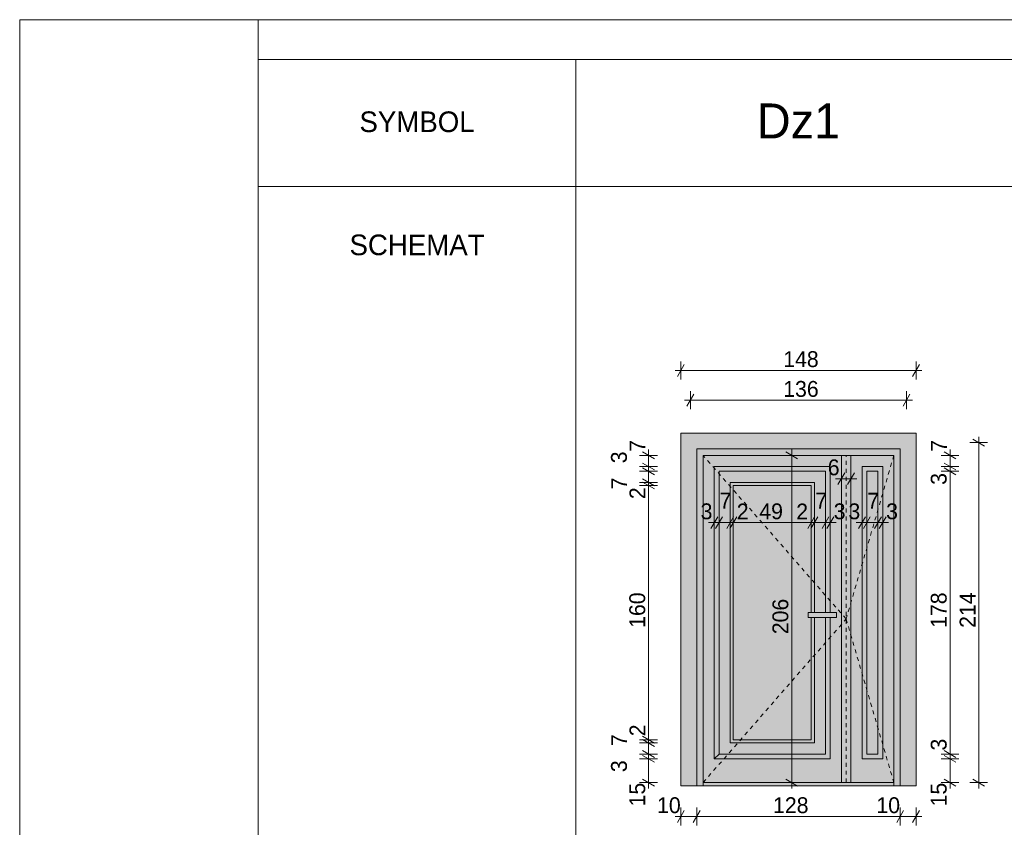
# Model space of a CAD drawing. Extents: x -11111 to 47339, y 5521 to 20371.
# Tile 5 of 9: x 12889 to 19084, y 15287 to 20371. Entities that reach past the tile are written whole.
import ezdxf

# ---------------------------------------------------------------- set-up
doc = ezdxf.new("R2010")
doc.units = 0
doc.header["$MEASUREMENT"] = 0
doc.linetypes.add('Hidden Line', pattern=[50, 25, -25])
for name, color, linetype, lineweight in [('Arch opisy okien_Nr_Pióra__1', 7, 'Continuous', 25), ('Arch opisy_Nr_Pióra__21', 7, 'Continuous', 13), ('ARCH TABELA_Nr_Pióra__21', 7, 'Continuous', 13), ('Arch wymiary_Nr_Pióra__19', 255, 'Continuous', 0), ('Arch wymiary_Nr_Pióra__5', 7, 'Continuous', 13), ('arch wypelnienia_Nr_Pióra__21', 7, 'Continuous', 13), ('arch wypelnienia_Nr_Pióra__32', 34, 'Continuous', 15), ('INWENT. DRZWI_Nr_Pióra__21', 7, 'Continuous', 13), ('INWENT. DRZWI_Nr_Pióra__5', 7, 'Continuous', 13), ('INWENT.ŚCIANY_Nr_Pióra__5', 7, 'Continuous', 13)]:
    doc.layers.add(name, color=color, linetype=linetype, lineweight=lineweight)
doc.layers.add('Arch wymiary', color=7, linetype='Continuous')
doc.styles.add('GENERATED_STYLE_1', font='txt')
doc.styles.add('GENERATED_STYLE_2', font='txt')
doc.styles.add('GENERATED_STYLE_3', font='txt')
doc.dimstyles.new('GENERATED_STYLE__1', dxfattribs={"dimtxt": 100, "dimasz": 57, "dimexe": 0.18, "dimexo": 0, "dimgap": 0.09, "dimtad": 1, "dimtih": 1, "dimtoh": 1, "dimdec": 0, "dimlfac": 0.1, "dimzin": 0, "dimdsep": 46, "dimtxsty": 'GENERATED_STYLE_1', "dimblk": 'ARROWHEAD_2', "dimblk1": 'ARROWHEAD_2', "dimblk2": 'ARROWHEAD_2', "dimcen": 0.09, "dimclrd": 7, "dimclre": 7, "dimclrt": 7, "dimadec": 0, "dimazin": 0, "dimtfac": 1, "dimtdec": 4, "dimtmove": 0, "dimatfit": 3, "dimfxl": 0, "dimtolj": 1, "dimtzin": 0, "dimarcsym": 0})
doc.dimstyles.new('GENERATED_STYLE__2', dxfattribs={"dimtxt": 100, "dimasz": 57, "dimexe": 0.18, "dimexo": 0, "dimgap": 0.09, "dimtad": 1, "dimdec": 0, "dimlfac": 0.1, "dimzin": 0, "dimdsep": 46, "dimtxsty": 'GENERATED_STYLE_1', "dimblk": 'ARROWHEAD_2', "dimblk1": 'ARROWHEAD_2', "dimblk2": 'ARROWHEAD_2', "dimcen": 0.09, "dimclrd": 7, "dimclre": 7, "dimclrt": 7, "dimadec": 0, "dimazin": 0, "dimtfac": 1, "dimtdec": 4, "dimtmove": 0, "dimatfit": 3, "dimfxl": 0, "dimtolj": 1, "dimtzin": 0, "dimarcsym": 0})
doc.dimstyles.new('GENERATED_STYLE__4', dxfattribs={"dimtxt": 100, "dimasz": 57, "dimexe": 0.18, "dimexo": 0, "dimgap": 0.09, "dimtad": 1, "dimtih": 1, "dimtoh": 1, "dimdec": 0, "dimlfac": 0.1, "dimzin": 0, "dimdsep": 46, "dimtxsty": 'GENERATED_STYLE_1', "dimblk": 'ARROWHEAD_2', "dimblk1": 'ARROWHEAD_2', "dimblk2": 'ARROWHEAD_2', "dimcen": 0.09, "dimclrd": 255, "dimclre": 255, "dimclrt": 255, "dimadec": 0, "dimazin": 0, "dimtfac": 1, "dimtdec": 4, "dimtmove": 0, "dimatfit": 3, "dimfxl": 0, "dimtolj": 1, "dimtzin": 0, "dimarcsym": 0})
doc.dimstyles.new('GENERATED_STYLE__5', dxfattribs={"dimtxt": 100, "dimasz": 57, "dimexe": 0.18, "dimexo": 0, "dimgap": 0.09, "dimtad": 1, "dimtih": 1, "dimtoh": 1, "dimdec": 0, "dimlfac": 0.1, "dimzin": 0, "dimdsep": 46, "dimtxsty": 'GENERATED_STYLE_1', "dimblk": 'ARROWHEAD_2', "dimblk1": 'ARROWHEAD_2', "dimblk2": 'ARROWHEAD_2', "dimcen": 0.09, "dimclrd": 255, "dimclre": 255, "dimclrt": 255, "dimadec": 0, "dimazin": 0, "dimtfac": 1, "dimtdec": 4, "dimtmove": 2, "dimatfit": 3, "dimfxl": 0, "dimtolj": 1, "dimtzin": 0, "dimarcsym": 0})
doc.dimstyles.new('GENERATED_STYLE__6', dxfattribs={"dimtxt": 100, "dimasz": 57, "dimexe": 0.18, "dimexo": 0, "dimgap": 0.09, "dimtad": 1, "dimdec": 0, "dimlfac": 0.1, "dimzin": 0, "dimdsep": 46, "dimtxsty": 'GENERATED_STYLE_1', "dimblk": 'ARROWHEAD_2', "dimblk1": 'ARROWHEAD_2', "dimblk2": 'ARROWHEAD_2', "dimcen": 0.09, "dimclrd": 255, "dimclre": 255, "dimclrt": 255, "dimadec": 0, "dimazin": 0, "dimtfac": 1, "dimtdec": 4, "dimtmove": 0, "dimatfit": 3, "dimfxl": 0, "dimtolj": 1, "dimtzin": 0, "dimarcsym": 0})

# ---------------------------------------------------------------- blocks, each defined once
blk = doc.blocks.new('*D110')
at = {"layer": 'Arch wymiary_Nr_Pióra__5', "linetype": 'Continuous'}
for p, q in [((16808.5, 15740), (16883.5, 15696.7)), ((16902.2, 15718.4), (16789.7, 15718.4)), ((16846, 15568.4), (16846, 15718.4)), ((16902.2, 15568.4), (16789.7, 15568.4)), ((16808.5, 15590), (16883.5, 15546.7)), ((16846, 15531.7), (16846, 15568.4))]:
    blk.add_line(p, q, dxfattribs=at)
at = {"layer": 'Arch wymiary_Nr_Pióra__5', "char_height": 100, "attachment_point": 7, "rotation": 90, "style": 'GENERATED_STYLE_1'}
for s, insert in [('{7}', (16826, 17650.1)), ('{3}', (16711, 17578.4)), ('{7}', (16711, 17414.4)), ('{2}', (16826, 17352.7)), ('{160}', (16826, 16542.4)), ('{2}', (16826, 15860.1)), ('{7}', (16711, 15798.4)), ('{3}', (16711, 15634.4)), ('{15}', (16826, 15418.7))]:
    blk.add_mtext(s, dxfattribs=dict(at, insert=insert))
blk = doc.blocks.new('ARROWHEAD_2')
at = {"color": 0, "linetype": 'Continuous', "lineweight": 0}
for p, q in [((0, 0), (-1, 0)), ((-0.38, -0.66), (0.38, 0.66))]:
    blk.add_line(p, q, dxfattribs=at)
blk = doc.blocks.new('*D111')
at = {"layer": 'Arch wymiary_Nr_Pióra__5', "linetype": 'Continuous'}
for p, q in [((16902.2, 15748.4), (16789.7, 15748.4)), ((16808.5, 15770), (16883.5, 15726.7)), ((16808.5, 15740), (16883.5, 15696.7)), ((16846, 15718.4), (16846, 15748.4)), ((16902.2, 15718.4), (16789.7, 15718.4))]:
    blk.add_line(p, q, dxfattribs=at)
at = {"layer": 'Arch wymiary_Nr_Pióra__5', "char_height": 100, "attachment_point": 7, "rotation": 90, "style": 'GENERATED_STYLE_1'}
for s, insert in [('{7}', (16826, 17650.1)), ('{3}', (16711, 17578.4)), ('{7}', (16711, 17414.4)), ('{2}', (16826, 17352.7)), ('{160}', (16826, 16542.4)), ('{2}', (16826, 15860.1)), ('{7}', (16711, 15798.4)), ('{3}', (16711, 15634.4)), ('{15}', (16826, 15418.7))]:
    blk.add_mtext(s, dxfattribs=dict(at, insert=insert))
blk = doc.blocks.new('*D112')
at = {"layer": 'Arch wymiary_Nr_Pióra__5', "linetype": 'Continuous'}
for p, q in [((16808.5, 15860), (16883.5, 15816.7)), ((16902.2, 15818.4), (16789.7, 15818.4)), ((16883.5, 15796.7), (16808.5, 15840)), ((16846, 15748.4), (16846, 15818.4)), ((16902.2, 15748.4), (16789.7, 15748.4)), ((16808.5, 15770), (16883.5, 15726.7))]:
    blk.add_line(p, q, dxfattribs=at)
at = {"layer": 'Arch wymiary_Nr_Pióra__5', "char_height": 100, "attachment_point": 7, "rotation": 90, "style": 'GENERATED_STYLE_1'}
for s, insert in [('{7}', (16826, 17650.1)), ('{3}', (16711, 17578.4)), ('{7}', (16711, 17414.4)), ('{2}', (16826, 17352.7)), ('{160}', (16826, 16542.4)), ('{2}', (16826, 15860.1)), ('{7}', (16711, 15798.4)), ('{3}', (16711, 15634.4)), ('{15}', (16826, 15418.7))]:
    blk.add_mtext(s, dxfattribs=dict(at, insert=insert))
blk = doc.blocks.new('*D113')
at = {"layer": 'Arch wymiary_Nr_Pióra__5', "linetype": 'Continuous'}
for p, q in [((16808.5, 15860), (16883.5, 15816.7)), ((16902.2, 15838.4), (16789.7, 15838.4)), ((16902.2, 15818.4), (16789.7, 15818.4)), ((16883.5, 15796.7), (16808.5, 15840)), ((16846, 15818.4), (16846, 15838.4))]:
    blk.add_line(p, q, dxfattribs=at)
at = {"layer": 'Arch wymiary_Nr_Pióra__5', "char_height": 100, "attachment_point": 7, "rotation": 90, "style": 'GENERATED_STYLE_1'}
for s, insert in [('{7}', (16826, 17650.1)), ('{3}', (16711, 17578.4)), ('{7}', (16711, 17414.4)), ('{2}', (16826, 17352.7)), ('{160}', (16826, 16542.4)), ('{2}', (16826, 15860.1)), ('{7}', (16711, 15798.4)), ('{3}', (16711, 15634.4)), ('{15}', (16826, 15418.7))]:
    blk.add_mtext(s, dxfattribs=dict(at, insert=insert))
blk = doc.blocks.new('*D114')
at = {"layer": 'Arch wymiary_Nr_Pióra__5', "linetype": 'Continuous'}
for p, q in [((16808.5, 17480), (16883.5, 17436.7)), ((16902.2, 17438.4), (16789.7, 17438.4)), ((16883.5, 17416.7), (16808.5, 17460)), ((16846, 15838.4), (16846, 17438.4)), ((16808.5, 15860), (16883.5, 15816.7)), ((16902.2, 15838.4), (16789.7, 15838.4)), ((16883.5, 15796.7), (16808.5, 15840))]:
    blk.add_line(p, q, dxfattribs=at)
at = {"layer": 'Arch wymiary_Nr_Pióra__5', "char_height": 100, "attachment_point": 7, "rotation": 90, "style": 'GENERATED_STYLE_1'}
for s, insert in [('{7}', (16826, 17650.1)), ('{3}', (16711, 17578.4)), ('{7}', (16711, 17414.4)), ('{2}', (16826, 17352.7)), ('{160}', (16826, 16542.4)), ('{2}', (16826, 15860.1)), ('{7}', (16711, 15798.4)), ('{3}', (16711, 15634.4)), ('{15}', (16826, 15418.7))]:
    blk.add_mtext(s, dxfattribs=dict(at, insert=insert))
blk = doc.blocks.new('*D115')
at = {"layer": 'Arch wymiary_Nr_Pióra__5', "linetype": 'Continuous'}
for p, q in [((16808.5, 17480), (16883.5, 17436.7)), ((16902.2, 17458.4), (16789.7, 17458.4)), ((16902.2, 17438.4), (16789.7, 17438.4)), ((16883.5, 17416.7), (16808.5, 17460)), ((16846, 17438.4), (16846, 17458.4))]:
    blk.add_line(p, q, dxfattribs=at)
at = {"layer": 'Arch wymiary_Nr_Pióra__5', "char_height": 100, "attachment_point": 7, "rotation": 90, "style": 'GENERATED_STYLE_1'}
for s, insert in [('{7}', (16826, 17650.1)), ('{3}', (16711, 17578.4)), ('{7}', (16711, 17414.4)), ('{2}', (16826, 17352.7)), ('{160}', (16826, 16542.4)), ('{2}', (16826, 15860.1)), ('{7}', (16711, 15798.4)), ('{3}', (16711, 15634.4)), ('{15}', (16826, 15418.7))]:
    blk.add_mtext(s, dxfattribs=dict(at, insert=insert))
blk = doc.blocks.new('*D116')
at = {"layer": 'Arch wymiary_Nr_Pióra__5', "linetype": 'Continuous'}
for p, q in [((16808.5, 17550), (16883.5, 17506.7)), ((16902.2, 17528.4), (16789.7, 17528.4)), ((16808.5, 17480), (16883.5, 17436.7)), ((16846, 17458.4), (16846, 17528.4)), ((16902.2, 17458.4), (16789.7, 17458.4)), ((16883.5, 17416.7), (16808.5, 17460))]:
    blk.add_line(p, q, dxfattribs=at)
at = {"layer": 'Arch wymiary_Nr_Pióra__5', "char_height": 100, "attachment_point": 7, "rotation": 90, "style": 'GENERATED_STYLE_1'}
for s, insert in [('{7}', (16826, 17650.1)), ('{3}', (16711, 17578.4)), ('{7}', (16711, 17414.4)), ('{2}', (16826, 17352.7)), ('{160}', (16826, 16542.4)), ('{2}', (16826, 15860.1)), ('{7}', (16711, 15798.4)), ('{3}', (16711, 15634.4)), ('{15}', (16826, 15418.7))]:
    blk.add_mtext(s, dxfattribs=dict(at, insert=insert))
blk = doc.blocks.new('*D117')
at = {"layer": 'Arch wymiary_Nr_Pióra__5', "linetype": 'Continuous'}
for p, q in [((16902.2, 17558.4), (16789.7, 17558.4)), ((16808.5, 17580), (16883.5, 17536.7)), ((16808.5, 17550), (16883.5, 17506.7)), ((16846, 17528.4), (16846, 17558.4)), ((16902.2, 17528.4), (16789.7, 17528.4))]:
    blk.add_line(p, q, dxfattribs=at)
at = {"layer": 'Arch wymiary_Nr_Pióra__5', "char_height": 100, "attachment_point": 7, "rotation": 90, "style": 'GENERATED_STYLE_1'}
for s, insert in [('{7}', (16826, 17650.1)), ('{3}', (16711, 17578.4)), ('{7}', (16711, 17414.4)), ('{2}', (16826, 17352.7)), ('{160}', (16826, 16542.4)), ('{2}', (16826, 15860.1)), ('{7}', (16711, 15798.4)), ('{3}', (16711, 15634.4)), ('{15}', (16826, 15418.7))]:
    blk.add_mtext(s, dxfattribs=dict(at, insert=insert))
blk = doc.blocks.new('*D118')
at = {"layer": 'Arch wymiary_Nr_Pióra__5', "linetype": 'Continuous'}
for p, q in [((16846, 17628.4), (16846, 17665.1)), ((16902.2, 17628.4), (16789.7, 17628.4)), ((16883.5, 17606.7), (16808.5, 17650)), ((16846, 17558.4), (16846, 17628.4)), ((16902.2, 17558.4), (16789.7, 17558.4)), ((16808.5, 17580), (16883.5, 17536.7))]:
    blk.add_line(p, q, dxfattribs=at)
at = {"layer": 'Arch wymiary_Nr_Pióra__5', "char_height": 100, "attachment_point": 7, "rotation": 90, "style": 'GENERATED_STYLE_1'}
for s, insert in [('{7}', (16826, 17650.1)), ('{3}', (16711, 17578.4)), ('{7}', (16711, 17414.4)), ('{2}', (16826, 17352.7)), ('{160}', (16826, 16542.4)), ('{2}', (16826, 15860.1)), ('{7}', (16711, 15798.4)), ('{3}', (16711, 15634.4)), ('{15}', (16826, 15418.7))]:
    blk.add_mtext(s, dxfattribs=dict(at, insert=insert))
blk = doc.blocks.new('*D119')
at = {"layer": 'Arch wymiary_Nr_Pióra__5', "linetype": 'Continuous'}
for p, q in [((17070.7, 15392.3), (17027.4, 15317.3)), ((17049.1, 15298.6), (17049.1, 15411.1)), ((17170.7, 15392.3), (17127.4, 15317.3)), ((17149.1, 15298.6), (17149.1, 15411.1)), ((17012.4, 15354.8), (17049.1, 15354.8)), ((17049.1, 15354.8), (17149.1, 15354.8))]:
    blk.add_line(p, q, dxfattribs=at)
at = {"layer": 'Arch wymiary_Nr_Pióra__5', "char_height": 100, "attachment_point": 7, "style": 'GENERATED_STYLE_1'}
for s, insert in [('{10}', (16899.4, 15374.8)), ('{128}', (17629.1, 15374.8)), ('{10}', (18279.4, 15374.8))]:
    blk.add_mtext(s, dxfattribs=dict(at, insert=insert))
blk = doc.blocks.new('*D120')
at = {"layer": 'Arch wymiary_Nr_Pióra__5', "linetype": 'Continuous'}
for p, q in [((17170.7, 15392.3), (17127.4, 15317.3)), ((17149.1, 15298.6), (17149.1, 15411.1)), ((18450.7, 15392.3), (18407.4, 15317.3)), ((18429.1, 15298.6), (18429.1, 15411.1)), ((17149.1, 15354.8), (18429.1, 15354.8))]:
    blk.add_line(p, q, dxfattribs=at)
at = {"layer": 'Arch wymiary_Nr_Pióra__5', "char_height": 100, "attachment_point": 7, "style": 'GENERATED_STYLE_1'}
for s, insert in [('{10}', (16899.4, 15374.8)), ('{128}', (17629.1, 15374.8)), ('{10}', (18279.4, 15374.8))]:
    blk.add_mtext(s, dxfattribs=dict(at, insert=insert))
blk = doc.blocks.new('*D121')
at = {"layer": 'Arch wymiary_Nr_Pióra__5', "linetype": 'Continuous'}
for p, q in [((18450.7, 15392.3), (18407.4, 15317.3)), ((18429.1, 15298.6), (18429.1, 15411.1)), ((18507.4, 15317.3), (18550.7, 15392.3)), ((18529.1, 15298.6), (18529.1, 15411.1)), ((18429.1, 15354.8), (18529.1, 15354.8)), ((18529.1, 15354.8), (18565.8, 15354.8))]:
    blk.add_line(p, q, dxfattribs=at)
at = {"layer": 'Arch wymiary_Nr_Pióra__5', "char_height": 100, "attachment_point": 7, "style": 'GENERATED_STYLE_1'}
for s, insert in [('{10}', (16899.4, 15374.8)), ('{128}', (17629.1, 15374.8)), ('{10}', (18279.4, 15374.8))]:
    blk.add_mtext(s, dxfattribs=dict(at, insert=insert))
blk = doc.blocks.new('*D122')
at = {"layer": 'Arch wymiary_Nr_Pióra__19', "linetype": 'Continuous'}
for p, q in [((17280.7, 17242.1), (17237.4, 17167.1)), ((17259.1, 17148.3), (17259.1, 17260.8)), ((17310.7, 17242.1), (17267.4, 17167.1)), ((17289.1, 17148.3), (17289.1, 17260.8)), ((17222.4, 17204.6), (17259.1, 17204.6)), ((17259.1, 17204.6), (17289.1, 17204.6))]:
    blk.add_line(p, q, dxfattribs=at)
at = {"layer": 'Arch wymiary_Nr_Pióra__19', "char_height": 100, "attachment_point": 7, "style": 'GENERATED_STYLE_1'}
for s, insert in [('{7}', (17292.1, 17293.1)), ('{7}', (17895.1, 17293.1)), ('{3}', (17173.4, 17224.6)), ('{2}', (17400.8, 17224.6)), ('{49}', (17542.7, 17224.6)), ('{2}', (17775.1, 17224.6)), ('{3}', (18010.8, 17224.6))]:
    blk.add_mtext(s, dxfattribs=dict(at, insert=insert))
blk = doc.blocks.new('*D123')
at = {"layer": 'Arch wymiary_Nr_Pióra__19', "linetype": 'Continuous'}
for p, q in [((17310.7, 17242.1), (17267.4, 17167.1)), ((17289.1, 17148.3), (17289.1, 17260.8)), ((17337.4, 17167.1), (17380.7, 17242.1)), ((17400.7, 17242.1), (17357.4, 17167.1)), ((17359.1, 17148.3), (17359.1, 17260.8)), ((17289.1, 17204.6), (17359.1, 17204.6))]:
    blk.add_line(p, q, dxfattribs=at)
at = {"layer": 'Arch wymiary_Nr_Pióra__19', "char_height": 100, "attachment_point": 7, "style": 'GENERATED_STYLE_1'}
for s, insert in [('{7}', (17292.1, 17293.1)), ('{7}', (17895.1, 17293.1)), ('{3}', (17173.4, 17224.6)), ('{2}', (17400.8, 17224.6)), ('{49}', (17542.7, 17224.6)), ('{2}', (17775.1, 17224.6)), ('{3}', (18010.8, 17224.6))]:
    blk.add_mtext(s, dxfattribs=dict(at, insert=insert))
blk = doc.blocks.new('*D124')
at = {"layer": 'Arch wymiary_Nr_Pióra__19', "linetype": 'Continuous'}
for p, q in [((17337.4, 17167.1), (17380.7, 17242.1)), ((17400.7, 17242.1), (17357.4, 17167.1)), ((17359.1, 17148.3), (17359.1, 17260.8)), ((17379.1, 17148.3), (17379.1, 17260.8)), ((17359.1, 17204.6), (17379.1, 17204.6))]:
    blk.add_line(p, q, dxfattribs=at)
at = {"layer": 'Arch wymiary_Nr_Pióra__19', "char_height": 100, "attachment_point": 7, "style": 'GENERATED_STYLE_1'}
for s, insert in [('{7}', (17292.1, 17293.1)), ('{7}', (17895.1, 17293.1)), ('{3}', (17173.4, 17224.6)), ('{2}', (17400.8, 17224.6)), ('{49}', (17542.7, 17224.6)), ('{2}', (17775.1, 17224.6)), ('{3}', (18010.8, 17224.6))]:
    blk.add_mtext(s, dxfattribs=dict(at, insert=insert))
blk = doc.blocks.new('*D125')
at = {"layer": 'Arch wymiary_Nr_Pióra__19', "linetype": 'Continuous'}
for p, q in [((17337.4, 17167.1), (17380.7, 17242.1)), ((17400.7, 17242.1), (17357.4, 17167.1)), ((17379.1, 17148.3), (17379.1, 17260.8)), ((17847.4, 17167.1), (17890.7, 17242.1)), ((17910.7, 17242.1), (17867.4, 17167.1)), ((17869.1, 17148.3), (17869.1, 17260.8)), ((17379.1, 17204.6), (17869.1, 17204.6))]:
    blk.add_line(p, q, dxfattribs=at)
at = {"layer": 'Arch wymiary_Nr_Pióra__19', "char_height": 100, "attachment_point": 7, "style": 'GENERATED_STYLE_1'}
for s, insert in [('{7}', (17292.1, 17293.1)), ('{7}', (17895.1, 17293.1)), ('{3}', (17173.4, 17224.6)), ('{2}', (17400.8, 17224.6)), ('{49}', (17542.7, 17224.6)), ('{2}', (17775.1, 17224.6)), ('{3}', (18010.8, 17224.6))]:
    blk.add_mtext(s, dxfattribs=dict(at, insert=insert))
blk = doc.blocks.new('*D126')
at = {"layer": 'Arch wymiary_Nr_Pióra__19', "linetype": 'Continuous'}
for p, q in [((17847.4, 17167.1), (17890.7, 17242.1)), ((17910.7, 17242.1), (17867.4, 17167.1)), ((17869.1, 17148.3), (17869.1, 17260.8)), ((17889.1, 17148.3), (17889.1, 17260.8)), ((17869.1, 17204.6), (17889.1, 17204.6))]:
    blk.add_line(p, q, dxfattribs=at)
at = {"layer": 'Arch wymiary_Nr_Pióra__19', "char_height": 100, "attachment_point": 7, "style": 'GENERATED_STYLE_1'}
for s, insert in [('{7}', (17292.1, 17293.1)), ('{7}', (17895.1, 17293.1)), ('{3}', (17173.4, 17224.6)), ('{2}', (17400.8, 17224.6)), ('{49}', (17542.7, 17224.6)), ('{2}', (17775.1, 17224.6)), ('{3}', (18010.8, 17224.6))]:
    blk.add_mtext(s, dxfattribs=dict(at, insert=insert))
blk = doc.blocks.new('*D127')
at = {"layer": 'Arch wymiary_Nr_Pióra__19', "linetype": 'Continuous'}
for p, q in [((17847.4, 17167.1), (17890.7, 17242.1)), ((17910.7, 17242.1), (17867.4, 17167.1)), ((17889.1, 17148.3), (17889.1, 17260.8)), ((17937.4, 17167.1), (17980.7, 17242.1)), ((17959.1, 17148.3), (17959.1, 17260.8)), ((17889.1, 17204.6), (17959.1, 17204.6))]:
    blk.add_line(p, q, dxfattribs=at)
at = {"layer": 'Arch wymiary_Nr_Pióra__19', "char_height": 100, "attachment_point": 7, "style": 'GENERATED_STYLE_1'}
for s, insert in [('{7}', (17292.1, 17293.1)), ('{7}', (17895.1, 17293.1)), ('{3}', (17173.4, 17224.6)), ('{2}', (17400.8, 17224.6)), ('{49}', (17542.7, 17224.6)), ('{2}', (17775.1, 17224.6)), ('{3}', (18010.8, 17224.6))]:
    blk.add_mtext(s, dxfattribs=dict(at, insert=insert))
blk = doc.blocks.new('*D128')
at = {"layer": 'Arch wymiary_Nr_Pióra__19', "linetype": 'Continuous'}
for p, q in [((17937.4, 17167.1), (17980.7, 17242.1)), ((17959.1, 17148.3), (17959.1, 17260.8)), ((18010.7, 17242.1), (17967.4, 17167.1)), ((17989.1, 17148.3), (17989.1, 17260.8)), ((17959.1, 17204.6), (17989.1, 17204.6)), ((17989.1, 17204.6), (18025.8, 17204.6))]:
    blk.add_line(p, q, dxfattribs=at)
at = {"layer": 'Arch wymiary_Nr_Pióra__19', "char_height": 100, "attachment_point": 7, "style": 'GENERATED_STYLE_1'}
for s, insert in [('{7}', (17292.1, 17293.1)), ('{7}', (17895.1, 17293.1)), ('{3}', (17173.4, 17224.6)), ('{2}', (17400.8, 17224.6)), ('{49}', (17542.7, 17224.6)), ('{2}', (17775.1, 17224.6)), ('{3}', (18010.8, 17224.6))]:
    blk.add_mtext(s, dxfattribs=dict(at, insert=insert))
blk = doc.blocks.new('*D129')
at = {"layer": 'Arch wymiary_Nr_Pióra__19', "linetype": 'Continuous'}
for p, q in [((18059.1, 17425.2), (18059.1, 17537.7)), ((18119.1, 17425.2), (18119.1, 17537.7)), ((18022.4, 17481.4), (18059.1, 17481.4)), ((18080.7, 17518.9), (18037.4, 17443.9)), ((18059.1, 17481.4), (18119.1, 17481.4)), ((18097.4, 17443.9), (18140.7, 17518.9)), ((18119.1, 17481.4), (18155.8, 17481.4))]:
    blk.add_line(p, q, dxfattribs=at)
at = {"layer": 'Arch wymiary_Nr_Pióra__19', "insert": (17973.4, 17501.4), "char_height": 100, "attachment_point": 7, "style": 'GENERATED_STYLE_1'}
blk.add_mtext('{6}', dxfattribs=at)
blk = doc.blocks.new('*D130')
at = {"layer": 'Arch wymiary_Nr_Pióra__19', "linetype": 'Continuous'}
for p, q in [((18210.7, 17242.1), (18167.4, 17167.1)), ((18189.1, 17148.3), (18189.1, 17260.8)), ((18240.7, 17242.1), (18197.4, 17167.1)), ((18219.1, 17148.3), (18219.1, 17260.8)), ((18152.4, 17204.6), (18189.1, 17204.6)), ((18189.1, 17204.6), (18219.1, 17204.6))]:
    blk.add_line(p, q, dxfattribs=at)
at = {"layer": 'Arch wymiary_Nr_Pióra__19', "char_height": 100, "attachment_point": 7, "style": 'GENERATED_STYLE_1'}
for s, insert in [('{7}', (18222.1, 17292.7)), ('{3}', (18103.4, 17224.6)), ('{3}', (18340.8, 17224.6))]:
    blk.add_mtext(s, dxfattribs=dict(at, insert=insert))
blk = doc.blocks.new('*D131')
at = {"layer": 'Arch wymiary_Nr_Pióra__19', "linetype": 'Continuous'}
for p, q in [((18240.7, 17242.1), (18197.4, 17167.1)), ((18219.1, 17148.3), (18219.1, 17260.8)), ((18267.4, 17167.1), (18310.7, 17242.1)), ((18289.1, 17148.3), (18289.1, 17260.8)), ((18219.1, 17204.6), (18289.1, 17204.6))]:
    blk.add_line(p, q, dxfattribs=at)
at = {"layer": 'Arch wymiary_Nr_Pióra__19', "char_height": 100, "attachment_point": 7, "style": 'GENERATED_STYLE_1'}
for s, insert in [('{7}', (18222.1, 17292.7)), ('{3}', (18103.4, 17224.6)), ('{3}', (18340.8, 17224.6))]:
    blk.add_mtext(s, dxfattribs=dict(at, insert=insert))
blk = doc.blocks.new('*D132')
at = {"layer": 'Arch wymiary_Nr_Pióra__19', "linetype": 'Continuous'}
for p, q in [((18267.4, 17167.1), (18310.7, 17242.1)), ((18289.1, 17148.3), (18289.1, 17260.8)), ((18340.7, 17242.1), (18297.4, 17167.1)), ((18319.1, 17148.3), (18319.1, 17260.8)), ((18289.1, 17204.6), (18319.1, 17204.6)), ((18319.1, 17204.6), (18355.8, 17204.6))]:
    blk.add_line(p, q, dxfattribs=at)
at = {"layer": 'Arch wymiary_Nr_Pióra__19', "char_height": 100, "attachment_point": 7, "style": 'GENERATED_STYLE_1'}
for s, insert in [('{7}', (18222.1, 17292.7)), ('{3}', (18103.4, 17224.6)), ('{3}', (18340.8, 17224.6))]:
    blk.add_mtext(s, dxfattribs=dict(at, insert=insert))
blk = doc.blocks.new('*D133')
at = {"layer": 'Arch wymiary_Nr_Pióra__5', "linetype": 'Continuous'}
for p, q in [((18705.2, 15740), (18780.2, 15696.7)), ((18799, 15718.4), (18686.5, 15718.4)), ((18742.7, 15568.4), (18742.7, 15718.4)), ((18799, 15568.4), (18686.5, 15568.4)), ((18705.2, 15590), (18780.2, 15546.7)), ((18742.7, 15531.7), (18742.7, 15568.4))]:
    blk.add_line(p, q, dxfattribs=at)
at = {"layer": 'Arch wymiary_Nr_Pióra__5', "char_height": 100, "attachment_point": 7, "rotation": 90, "style": 'GENERATED_STYLE_1'}
for s, insert in [('{7}', (18722.7, 17650.1)), ('{3}', (18722.7, 17442.7)), ('{178}', (18722.7, 16542.4)), ('{3}', (18722.7, 15770.1)), ('{15}', (18722.7, 15418.7))]:
    blk.add_mtext(s, dxfattribs=dict(at, insert=insert))
blk = doc.blocks.new('*D134')
at = {"layer": 'Arch wymiary_Nr_Pióra__5', "linetype": 'Continuous'}
for p, q in [((18799, 15748.4), (18686.5, 15748.4)), ((18705.2, 15770), (18780.2, 15726.7)), ((18705.2, 15740), (18780.2, 15696.7)), ((18742.7, 15718.4), (18742.7, 15748.4)), ((18799, 15718.4), (18686.5, 15718.4))]:
    blk.add_line(p, q, dxfattribs=at)
at = {"layer": 'Arch wymiary_Nr_Pióra__5', "char_height": 100, "attachment_point": 7, "rotation": 90, "style": 'GENERATED_STYLE_1'}
for s, insert in [('{7}', (18722.7, 17650.1)), ('{3}', (18722.7, 17442.7)), ('{178}', (18722.7, 16542.4)), ('{3}', (18722.7, 15770.1)), ('{15}', (18722.7, 15418.7))]:
    blk.add_mtext(s, dxfattribs=dict(at, insert=insert))
blk = doc.blocks.new('*D135')
at = {"layer": 'Arch wymiary_Nr_Pióra__5', "linetype": 'Continuous'}
for p, q in [((18705.2, 17550), (18780.2, 17506.7)), ((18799, 17528.4), (18686.5, 17528.4)), ((18742.7, 15748.4), (18742.7, 17528.4)), ((18799, 15748.4), (18686.5, 15748.4)), ((18705.2, 15770), (18780.2, 15726.7))]:
    blk.add_line(p, q, dxfattribs=at)
at = {"layer": 'Arch wymiary_Nr_Pióra__5', "char_height": 100, "attachment_point": 7, "rotation": 90, "style": 'GENERATED_STYLE_1'}
for s, insert in [('{7}', (18722.7, 17650.1)), ('{3}', (18722.7, 17442.7)), ('{178}', (18722.7, 16542.4)), ('{3}', (18722.7, 15770.1)), ('{15}', (18722.7, 15418.7))]:
    blk.add_mtext(s, dxfattribs=dict(at, insert=insert))
blk = doc.blocks.new('*D136')
at = {"layer": 'Arch wymiary_Nr_Pióra__5', "linetype": 'Continuous'}
for p, q in [((18799, 17558.4), (18686.5, 17558.4)), ((18705.2, 17580), (18780.2, 17536.7)), ((18705.2, 17550), (18780.2, 17506.7)), ((18742.7, 17528.4), (18742.7, 17558.4)), ((18799, 17528.4), (18686.5, 17528.4))]:
    blk.add_line(p, q, dxfattribs=at)
at = {"layer": 'Arch wymiary_Nr_Pióra__5', "char_height": 100, "attachment_point": 7, "rotation": 90, "style": 'GENERATED_STYLE_1'}
for s, insert in [('{7}', (18722.7, 17650.1)), ('{3}', (18722.7, 17442.7)), ('{178}', (18722.7, 16542.4)), ('{3}', (18722.7, 15770.1)), ('{15}', (18722.7, 15418.7))]:
    blk.add_mtext(s, dxfattribs=dict(at, insert=insert))
blk = doc.blocks.new('*D137')
at = {"layer": 'Arch wymiary_Nr_Pióra__5', "linetype": 'Continuous'}
for p, q in [((18742.7, 17628.4), (18742.7, 17665.1)), ((18799, 17628.4), (18686.5, 17628.4)), ((18780.2, 17606.7), (18705.2, 17650)), ((18742.7, 17558.4), (18742.7, 17628.4)), ((18799, 17558.4), (18686.5, 17558.4)), ((18705.2, 17580), (18780.2, 17536.7))]:
    blk.add_line(p, q, dxfattribs=at)
at = {"layer": 'Arch wymiary_Nr_Pióra__5', "char_height": 100, "attachment_point": 7, "rotation": 90, "style": 'GENERATED_STYLE_1'}
for s, insert in [('{7}', (18722.7, 17650.1)), ('{3}', (18722.7, 17442.7)), ('{178}', (18722.7, 16542.4)), ('{3}', (18722.7, 15770.1)), ('{15}', (18722.7, 15418.7))]:
    blk.add_mtext(s, dxfattribs=dict(at, insert=insert))
blk = doc.blocks.new('*D138')
at = {"layer": 'Arch wymiary_Nr_Pióra__5', "linetype": 'Continuous'}
for p, q in [((17049.1, 18106.4), (17049.1, 18218.9)), ((18529.1, 18106.4), (18529.1, 18218.9)), ((17012.4, 18162.6), (17049.1, 18162.6)), ((17070.7, 18200.1), (17027.4, 18125.1)), ((17049.1, 18162.6), (18529.1, 18162.6)), ((18507.4, 18125.1), (18550.7, 18200.1)), ((18529.1, 18162.6), (18565.8, 18162.6))]:
    blk.add_line(p, q, dxfattribs=at)
at = {"layer": 'Arch wymiary_Nr_Pióra__5', "insert": (17693.1, 18182.6), "char_height": 100, "attachment_point": 7, "style": 'GENERATED_STYLE_1'}
blk.add_mtext('{148}', dxfattribs=at)
blk = doc.blocks.new('*D139')
at = {"layer": 'Arch wymiary_Nr_Pióra__5', "linetype": 'Continuous'}
for p, q in [((17109.1, 17918.9), (17109.1, 18031.4)), ((18469.1, 17918.9), (18469.1, 18031.4)), ((17072.4, 17975.1), (17109.1, 17975.1)), ((17130.7, 18012.6), (17087.4, 17937.6)), ((17109.1, 17975.1), (18469.1, 17975.1)), ((18447.4, 17937.6), (18490.7, 18012.6)), ((18469.1, 17975.1), (18505.8, 17975.1))]:
    blk.add_line(p, q, dxfattribs=at)
at = {"layer": 'Arch wymiary_Nr_Pióra__5', "insert": (17693.1, 17995.1), "char_height": 100, "attachment_point": 7, "style": 'GENERATED_STYLE_1'}
blk.add_mtext('{136}', dxfattribs=at)
blk = doc.blocks.new('*D140')
at = {"layer": 'Arch wymiary_Nr_Pióra__5', "linetype": 'Continuous'}
for p, q in [((18960.5, 17686.7), (18885.5, 17730)), ((18923, 17708.4), (18923, 17745.1)), ((18979.3, 17708.4), (18866.8, 17708.4)), ((18923, 15568.4), (18923, 17708.4)), ((18979.3, 15568.4), (18866.8, 15568.4)), ((18885.5, 15590), (18960.5, 15546.7)), ((18923, 15531.7), (18923, 15568.4))]:
    blk.add_line(p, q, dxfattribs=at)
at = {"layer": 'Arch wymiary_Nr_Pióra__5', "insert": (18903, 16542.4), "char_height": 100, "attachment_point": 7, "rotation": 90, "style": 'GENERATED_STYLE_1'}
blk.add_mtext('{214}', dxfattribs=at)
blk = doc.blocks.new('*D141')
at = {"layer": 'Arch wymiary_Nr_Pióra__19', "linetype": 'Continuous'}
for p, q in [((17746.5, 17628.4), (17746.5, 17665.1)), ((17802.7, 17628.4), (17690.2, 17628.4)), ((17784, 17606.7), (17709, 17650)), ((17746.5, 15568.4), (17746.5, 17628.4)), ((17802.7, 15568.4), (17690.2, 15568.4)), ((17709, 15590), (17784, 15546.7)), ((17746.5, 15531.7), (17746.5, 15568.4))]:
    blk.add_line(p, q, dxfattribs=at)
at = {"layer": 'Arch wymiary_Nr_Pióra__19', "insert": (17726.5, 16502.4), "char_height": 100, "attachment_point": 7, "rotation": 90, "style": 'GENERATED_STYLE_1'}
blk.add_mtext('{206}', dxfattribs=at)

msp = doc.modelspace()

# ---------------------------------------------------------------- hatches: boundary and pattern name
at = {"layer": 'arch wypelnienia_Nr_Pióra__21', "linetype": 'Continuous'}
for points in [[(18029.1, 16608.4), (18029.1, 16638.4), (17849.1, 16638.4), (17849.1, 16608.4)], [(18389.1, 15568.4), (17189.1, 15568.4), (17189.1, 15548.4), (18389.1, 15548.4)]]:
    msp.add_hatch(color=256, dxfattribs=at).paths.add_polyline_path(points, flags=0)
at = {"layer": 'arch wypelnienia_Nr_Pióra__32', "linetype": 'Continuous'}
h = msp.add_hatch(color=256, dxfattribs=at)
h.paths.add_polyline_path([(18529.1, 17768.4), (17049.1, 17768.4), (17049.1, 15548.4), (17189.1, 15548.4), (17189.1, 15568.4), (18389.1, 15568.4), (18389.1, 15548.4), (18529.1, 15548.4)], flags=0)
h.paths.add_polyline_path([(18029.1, 16608.4), (17849.1, 16608.4), (17849.1, 16638.4), (18029.1, 16638.4)], flags=0)

# ---------------------------------------------------------------- linework, layer by layer
at = {"layer": 'Arch opisy_Nr_Pióra__21', "linetype": 'Continuous'}
for p, q in [((14389.1, 20120.6), (33539.1, 20120.6)), ((16389.1, 20120.6), (16389.1, 5770.6)), ((14389.1, 19320.6), (24789.1, 19320.6))]:
    msp.add_line(p, q, dxfattribs=at)
at = {"layer": 'ARCH TABELA_Nr_Pióra__21', "linetype": 'Continuous'}
for p, q in [((12889.1, 5520.6), (12889.1, 20370.6)), ((12889.1, 20370.6), (33789.1, 20370.6)), ((14389.1, 20120.6), (14389.1, 20370.6)), ((14389.1, 20120.6), (14389.1, 5770.6))]:
    msp.add_line(p, q, dxfattribs=at)
at = {"layer": 'INWENT. DRZWI_Nr_Pióra__21', "linetype": 'Hidden Line'}
for p, q in [((18089.1, 16598.4), (17189.1, 17628.4)), ((18089.1, 15568.4), (18089.1, 17628.4)), ((18389.1, 17628.4), (18089.1, 16598.4)), ((17189.1, 15568.4), (18089.1, 16598.4)), ((18089.1, 16598.4), (18389.1, 15568.4))]:
    msp.add_line(p, q, dxfattribs=at)
at = {"layer": 'INWENT. DRZWI_Nr_Pióra__5', "linetype": 'Continuous'}
for p, q in [((17149.1, 17668.4), (18429.1, 17668.4)), ((17189.1, 17628.4), (18389.1, 17628.4)), ((18059.1, 15568.4), (18059.1, 17628.4)), ((18119.1, 15568.4), (18119.1, 17628.4)), ((17259.1, 17558.4), (17989.1, 17558.4)), ((17259.1, 15718.4), (17259.1, 17558.4)), ((18189.1, 17558.4), (18319.1, 17558.4)), ((18189.1, 15718.4), (18189.1, 17558.4)), ((17289.1, 15748.4), (17289.1, 17528.4)), ((17289.1, 17528.4), (17959.1, 17528.4)), ((17959.1, 16638.4), (17959.1, 17528.4)), ((18219.1, 15748.4), (18219.1, 17528.4)), ((18219.1, 17528.4), (18289.1, 17528.4)), ((18289.1, 15748.4), (18289.1, 17528.4)), ((17359.1, 15818.4), (17359.1, 17458.4)), ((17359.1, 17458.4), (17889.1, 17458.4)), ((17379.1, 15838.4), (17379.1, 17438.4)), ((17379.1, 17438.4), (17869.1, 17438.4)), ((17869.1, 16638.4), (17869.1, 17438.4)), ((17889.1, 16638.4), (17889.1, 17458.4)), ((18029.1, 16638.4), (17849.1, 16638.4)), ((17849.1, 16638.4), (17849.1, 16608.4)), ((17849.1, 16608.4), (18029.1, 16608.4)), ((17869.1, 15838.4), (17869.1, 16608.4)), ((17889.1, 15818.4), (17889.1, 16608.4)), ((17959.1, 15748.4), (17959.1, 16608.4)), ((18029.1, 16608.4), (18029.1, 16638.4)), ((17359.1, 15818.4), (17889.1, 15818.4)), ((17379.1, 15838.4), (17869.1, 15838.4)), ((17259.1, 15718.4), (17289.1, 15748.4)), ((17289.1, 15748.4), (17959.1, 15748.4)), ((18219.1, 15748.4), (18289.1, 15748.4)), ((17259.1, 15718.4), (17989.1, 15718.4)), ((18189.1, 15718.4), (18319.1, 15718.4)), ((17189.1, 15568.4), (18389.1, 15568.4))]:
    msp.add_line(p, q, dxfattribs=at)
at = {"layer": 'INWENT.ŚCIANY_Nr_Pióra__5', "linetype": 'Continuous'}
for p, q in [((17049.1, 17768.4), (18529.1, 17768.4)), ((17049.1, 17768.4), (17049.1, 15548.4)), ((18529.1, 17768.4), (18529.1, 15548.4)), ((17149.1, 17668.4), (17149.1, 15548.4)), ((18429.1, 17668.4), (18429.1, 15548.4)), ((17189.1, 17628.4), (17189.1, 15548.4)), ((18389.1, 17628.4), (18389.1, 15548.4)), ((17989.1, 17558.4), (17989.1, 16638.4)), ((18319.1, 17558.4), (18319.1, 15718.4)), ((17989.1, 16608.4), (17989.1, 15718.4)), ((17049.1, 15548.4), (18529.1, 15548.4))]:
    msp.add_line(p, q, dxfattribs=at)

# ---------------------------------------------------------------- texts
at = {"layer": 'Arch opisy okien_Nr_Pióra__1', "linetype": 'Continuous', "attachment_point": 2}
for s, insert, char_height, style in [('{Dz1}', (17789.1, 19843.2), 220, 'GENERATED_STYLE_2'), ('{SYMBOL}', (15389.1, 19793.1), 130, 'GENERATED_STYLE_3'), ('{SCHEMAT}', (15389.1, 19018.1), 130, 'GENERATED_STYLE_3')]:
    msp.add_mtext(s, dxfattribs=dict(at, insert=insert, char_height=char_height, style=style))

# ---------------------------------------------------------------- dimensions: what is measured, and where the dimension line sits
at = {"layer": 'Arch wymiary', "linetype": 'Continuous'}
for base, p1, p2, picture, middle in [((17049.1, 18162.6), (17049.1, 17768.4), (18529.1, 17768.4), '*D138', (17806.9, 18232.6)), ((17109.1, 17975.1), (17109.1, 13838.4), (18469.1, 13838.4), '*D139', (17806.9, 18045.1)), ((17049.1, 15354.8), (17049.1, 15548.4), (17149.1, 15548.4), '*D119', (16975.3, 15424.8)), ((17049.1, 15354.8), (17149.1, 15548.4), (18429.1, 15548.4), '*D120', (17742.9, 15424.8)), ((17049.1, 15354.8), (18429.1, 15548.4), (18529.1, 15548.4), '*D121', (18355.3, 15424.8))]:
    dim = msp.add_linear_dim(base=base, p1=p1, p2=p2, dimstyle='GENERATED_STYLE__1', dxfattribs=at)
    dim.commit()
    dim.dimension.update_dxf_attribs({"geometry": picture, "text_midpoint": middle})
for base, p1, p2, picture, middle in [((16846, 15568.4), (17189.1, 15568.4), (17259.1, 15718.4), '*D110', (16776, 15494.6)), ((16846, 15568.4), (17259.1, 15718.4), (17332.6, 15748.4), '*D111', (16661, 15672.3)), ((16846, 15568.4), (17332.6, 15748.4), (17359.1, 15818.4), '*D112', (16661, 15836.3)), ((16846, 15568.4), (17359.1, 15818.4), (17379.1, 15838.4), '*D113', (16776, 15898)), ((16846, 15568.4), (17379.1, 15838.4), (17379.1, 17438.4), '*D114', (16776, 16656.2)), ((16846, 15568.4), (17379.1, 17438.4), (17359.1, 17458.4), '*D115', (16776, 17390.7)), ((16846, 15568.4), (17359.1, 17458.4), (17289.1, 17528.4), '*D116', (16661, 17452.3)), ((16846, 15568.4), (17289.1, 17528.4), (17259.1, 17558.4), '*D117', (16661, 17616.3)), ((16846, 15568.4), (17259.1, 17558.4), (17189.1, 17628.4), '*D118', (16776, 17688)), ((18923, 15568.4), (18389.1, 15568.4), (18152.9, 17708.4), '*D140', (18853, 16656.2)), ((18742.7, 15568.4), (18389.1, 15568.4), (18254.1, 15718.4), '*D133', (18672.7, 15494.6)), ((18742.7, 15568.4), (18254.1, 15718.4), (18254.1, 15748.4), '*D134', (18672.7, 15808)), ((18742.7, 15568.4), (18254.1, 15748.4), (18289.1, 17528.4), '*D135', (18672.7, 16656.2)), ((18742.7, 15568.4), (18289.1, 17528.4), (18319.1, 17558.4), '*D136', (18672.7, 17480.7)), ((18742.7, 15568.4), (18319.1, 17558.4), (18389.1, 17628.4), '*D137', (18672.7, 17688))]:
    dim = msp.add_linear_dim(base=base, p1=p1, p2=p2, angle=90, dimstyle='GENERATED_STYLE__2', dxfattribs=at)
    dim.commit()
    dim.dimension.update_dxf_attribs({"geometry": picture, "text_midpoint": middle})
at = {"layer": 'Arch wymiary', "color": 255, "linetype": 'Continuous', "lineweight": 0}
dim = msp.add_linear_dim(base=(17746.5, 15568.4), p1=(17428.3, 15568.4), p2=(17499.3, 17628.4), angle=90, dimstyle='GENERATED_STYLE__6', dxfattribs=at)
dim.commit()
dim.dimension.update_dxf_attribs({"geometry": '*D141', "text_midpoint": (17676.5, 16616.2)})
for base, p1, p2, dimstyle, picture, middle in [((18059.1, 17481.4), (18059.1, 17375.2), (18119.1, 17363.3), 'GENERATED_STYLE__4', '*D129', (18011.4, 17551.4)), ((17259.1, 17204.6), (17259.1, 17123.4), (17289.1, 17123.4), 'GENERATED_STYLE__4', '*D122', (17211.4, 17274.6)), ((17259.1, 17204.6), (17289.1, 17123.4), (17359.1, 17141.4), 'GENERATED_STYLE__5', '*D123', (17330, 17343.1)), ((17259.1, 17204.6), (17359.1, 17141.4), (17379.1, 17104.1), 'GENERATED_STYLE__4', '*D124', (17438.7, 17274.6)), ((17259.1, 17204.6), (17379.1, 17104.1), (17869.1, 17098.7), 'GENERATED_STYLE__5', '*D125', (17618.6, 17274.6)), ((17259.1, 17204.6), (17869.1, 17098.7), (17889.1, 17133.9), 'GENERATED_STYLE__5', '*D126', (17813, 17274.6)), ((17259.1, 17204.6), (17889.1, 17133.9), (17959.1, 17147.4), 'GENERATED_STYLE__5', '*D127', (17933, 17343.1)), ((17259.1, 17204.6), (17959.1, 17147.4), (17989.1, 17142.9), 'GENERATED_STYLE__4', '*D128', (18048.7, 17274.6)), ((18189.1, 17204.6), (18189.1, 17122.8), (18219.1, 17122.8), 'GENERATED_STYLE__4', '*D130', (18141.4, 17274.6)), ((18189.1, 17204.6), (18219.1, 17122.8), (18289.1, 17115.3), 'GENERATED_STYLE__5', '*D131', (18260, 17342.7)), ((18189.1, 17204.6), (18289.1, 17115.3), (18319.1, 17118.3), 'GENERATED_STYLE__4', '*D132', (18378.7, 17274.6))]:
    dim = msp.add_linear_dim(base=base, p1=p1, p2=p2, dimstyle=dimstyle, dxfattribs=at)
    dim.commit()
    dim.dimension.update_dxf_attribs({"geometry": picture, "text_midpoint": middle})

doc.saveas('drawing.dxf')
